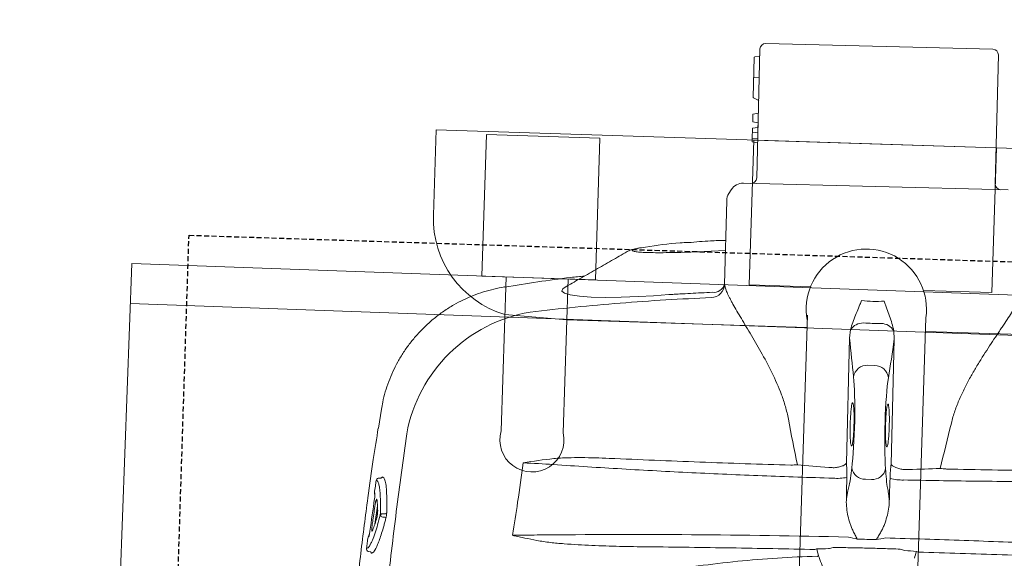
# Model space of a CAD drawing. Header units: millimetres. Extents: x 256680 to 410391, y -77299 to -22623.
# Tile 29 of 202: x 263967 to 264213, y -26259 to -26124. Entities that reach past the tile are written whole.
import ezdxf

# ---------------------------------------------------------------- set-up
doc = ezdxf.new("R2010")
doc.units = ezdxf.units.MM
doc.header["$LTSCALE"] = 2.5
doc.linetypes.add('11aa1PB-bd$0$11aa1PB-af$0$TRATTEGGIATA', pattern=[0.75, 0.5, -0.25])
for name, color, linetype, lineweight in [('CKD Equipments', 252, 'Continuous', 0), ('EQUIPMENT', 210, 'Continuous', 0), ('HATCH LIGHT', 250, 'Continuous', 0), ('K Equipment', 30, 'Continuous', 9)]:
    doc.layers.add(name, color=color, linetype=linetype, lineweight=lineweight)
doc.layers.add('FAINTEQUIP', color=253, linetype='Continuous')

# ---------------------------------------------------------------- blocks, each defined once
blk = doc.blocks.new('H-WASH')
at = {"layer": 'CKD Equipments', "color": 4}
for p, q in [((-20, 0), (-20, -40)), ((20, 0), (-20, 0)), ((20, -1), (-20, -1))]:
    blk.add_line(p, q, dxfattribs=at)
blk = doc.blocks.new('G$C62143A14')
at = {"linetype": 'Continuous', "lineweight": 0}
for p, q in [((142.09, 481.19), (198.78, 481.8)), ((140.7, 479.77), (141.05, 447.57)), ((140.7, 479.77), (140.72, 478.13)), ((200.55, 448.21), (200.2, 480.41)), ((139.33, 477.57), (139.43, 467.67)), ((139.48, 477.75), (140.59, 477.95)), ((139.38, 472.47), (140.78, 472.73)), ((139.56, 472.5), (139.58, 472.5)), ((139.53, 467.51), (140.74, 466.96)), ((140.84, 466.81), (140.88, 463.71)), ((140.88, 463.71), (139.53, 463.46)), ((139.53, 463.46), (139.55, 461.55)), ((140.9, 461.32), (139.55, 461.55)), ((140.91, 460.16), (139.57, 459.91)), ((139.57, 459.91), (139.6, 457.25)), ((140.9, 461.32), (140.91, 460.16)), ((140.93, 458.82), (139.58, 458.93)), ((140.94, 457.5), (139.6, 457.25)), ((139.6, 457.25), (139.61, 456.53)), ((140.96, 456.31), (139.61, 456.53)), ((203.83, 446.85), (137.8, 446.14)), ((134.81, 444.41), (134.24, 443.43)), ((133.76, 441.62), (133.99, 420.82)), ((113.93, 429.31), (112.94, 429.15)), ((130.32, 428.9), (133.9, 429.19)), ((79.21, 418.06), (79.21, 418.06)), ((165.81, 410.59), (165.64, 408.47)), ((176.8, 408.59), (176.59, 410.7)), ((165.64, 408.47), (165.98, 377.3)), ((177.13, 377.42), (176.8, 408.59)), ((170.42, 401.86), (172.16, 401.88)), ((49.55, 386.51), (49, 381.81)), ((49.57, 386.5), (49.57, 386.51)), ((170.85, 373.41), (172.34, 373.42)), ((48.88, 368.7), (48.87, 368.69)), ((49.39, 369.29), (49.5, 369.31)), ((50.37, 369.67), (50.78, 369.47)), ((49.44, 362.37), (48.95, 357.79)), ((50.85, 360.49), (51.48, 360.49)), ((51.33, 359.64), (50.86, 359.63)), ((47.71, 350.93), (47.62, 350.94)), ((47.68, 350.93), (48.05, 350.9))]:
    blk.add_line(p, q, dxfattribs=at)
at = {"linetype": 'Continuous', "lineweight": 0, "flags": 128}
for points in [[(139.47, 477.74), (139.47, 477.74), (139.48, 477.75)], [(94.26, 418.59), (93.66, 418.2), (93.46, 417.59), (94.13, 417.09), (95.62, 416.73), (97.89, 416.49), (100.81, 416.39), (104.33, 416.43), (108.32, 416.6), (112.67, 416.91), (116.39, 417.25), (120.19, 417.68), (120.19, 417.68), (120.19, 417.68)]]:
    blk.add_lwpolyline(points, dxfattribs=at)
at = {"linetype": 'Continuous', "lineweight": 0}
for centre, radius, start, end in [((198.8, 480.4), 1.4, 0.6162, 90.6162), ((142.1, 479.79), 1.4, 90.6162, 180.6162), ((139.5, 477.57), 0.175, 100.6162, 179.8134), ((140.55, 478.12), 0.175, 280.6162, 1.5356), ((139.61, 467.67), 0.175, 180.2997, 244.6825), ((140.67, 466.8), 0.175, 359.7298, 66.3191), ((139.65, 447.56), 1.4, 270.6162, 0.6162), ((201.95, 448.23), 1.4, 180.6162, 270.6162), ((137.83, 442.64), 3.5, 90.6162, 149.6525), ((137.26, 441.66), 3.5, 149.6525, 180.6162), ((130.52, 420.79), 3.47, 274.6644, 0.6066), ((131.16, 421.56), 2.92, 266.0995, 345.287), ((93.4, 375.11), 37.74, 101.688, 171.5562), ((169.03, 408.55), 3.81, 91.0104, 147.7315), ((173.41, 408.6), 3.81, 33.5009, 90.222), ((170.39, 398.41), 3.45, 89.4632, 172.6991), ((172.27, 398.43), 3.45, 8.5333, 91.7692), ((170.66, 376.8), 3.4, 192.1812, 273.2187), ((172.46, 376.82), 3.4, 268.0138, 349.0513), ((163.31, 386.4), 13.03, 267.8432, 282.7971), ((179.6, 386.55), 13.01, 258.4187, 273.3931), ((49.57, 368.62), 0.7, 105.1816, 173.5015), ((49.57, 368.62), 0.695, 105.2693, 173.8356), ((49.23, 365.55), 0.7, 173.3804, 218.7703), ((50.81, 359.83), 0.662, 86.742, 152.268), ((50.9, 360.34), 0.71, 196.8739, 266.2326), ((51.31, 359.28), 0.355, 16.969, 86.1806), ((51.49, 360.82), 0.331, 266.795, 332.1856), ((48.04, 354.42), 0.696, 128.4109, 174.5774), ((155.01, 366.47), 11.7, 289.4003, 291.6643), ((165.6, 356.38), 6.29, 203.4577, 206.904), ((188.33, 366.83), 11.7, 249.5682, 251.8322), ((47.76, 351.62), 0.697, 174.0499, 258.4519)]:
    blk.add_arc(centre, radius, start, end, dxfattribs=at)
for centre, major_axis, ratio, start_param, end_param in [((173.14, 540.75), (1.8, -166.89), 0.087489, 5.626486, 5.727956), ((166.46, 540.68), (1.8, -166.89), 0.087489, 0.555229, 0.6567), ((166.45, 386.94), (0.15, -14), 0.087489, 0.682539, 2.586364), ((176.46, 387.05), (0.15, -14), 0.087489, 3.696821, 5.600646), ((171.51, 381.35), (37.1, 0.4), 0.145844, 4.211758, 4.440687), ((172.59, 312.04), (0.89, -82.6), 0.087489, 3.824132, 3.871858), ((171.93, 312.03), (0.89, -82.6), 0.087489, 2.411328, 2.459054), ((171.51, 381.35), (37.1, 0.4), 0.145844, 4.984033, 5.21302), ((166.41, 381.34), (0.11, -10.5), 0.087489, 0.30744, 0.730265), ((176.62, 381.45), (0.11, -10.5), 0.087489, 5.55292, 5.975743), ((171.84, 350.64), (37.1, 0.4), 0.145844, 1.830411, 1.913269), ((171.84, 350.64), (37.1, 0.4), 0.145844, 1.228323, 1.311182)]:
    blk.add_ellipse(centre, major_axis=major_axis, ratio=ratio, start_param=start_param, end_param=end_param, dxfattribs=at)
for points, knots in [([(124.61, 430.86), (123.92, 430.81), (120.23, 430.56), (116.76, 429.87), (113.93, 429.31)], [0, 0, 0, 0, 0.187713, 1, 1, 1, 1]), ([(133.87, 431.73), (132.61, 431.65), (129.52, 431.46), (126.44, 431.07), (124.61, 430.84)], [0, 0, 0, 0, 0.406128, 1, 1, 1, 1]), ([(109.39, 428.05), (108.12, 427.23), (105.58, 425.64), (101.69, 423.22), (97.89, 420.88), (95.41, 419.35), (94.24, 418.63)], [0, 0, 0, 0, 0.253353, 0.510138, 0.769176, 1, 1, 1, 1]), ([(112.72, 429.1), (112.54, 429.08), (112.03, 428.98), (111.21, 428.78), (110.45, 428.55), (109.86, 428.32), (109.52, 428.12), (109.39, 428.05)], [0, 0, 0, 0, 0.100787, 0.407598, 0.731303, 0.895894, 1, 1, 1, 1]), ([(112.94, 429.15), (112.46, 429.05), (111.51, 428.84), (110.75, 428.57), (110.53, 428.34), (110.88, 428.16), (111.82, 428.04), (113.29, 427.99), (115.28, 427.99), (117.7, 428.06), (120.5, 428.19), (123.59, 428.37), (126.9, 428.61), (129.18, 428.8), (130.32, 428.9)], [0, 0, 0, 0, 0.082617, 0.165235, 0.248974, 0.332713, 0.416293, 0.499873, 0.583402, 0.66693, 0.750192, 0.833453, 0.916727, 1, 1, 1, 1]), ([(99.02, 421.57), (97.86, 421.41), (91.22, 420.48), (84.64, 419.17), (79.21, 418.1)], [0, 0, 0, 0, 0.174606, 1, 1, 1, 1]), ([(133.99, 420.82), (134, 420.37), (134.2, 419.77), (134.72, 418.63), (134.93, 418.21), (135.3, 417.53), (135.44, 417.29), (135.72, 416.8), (135.87, 416.55), (136.64, 415.25), (137.37, 414.09), (138.58, 412.21), (139, 411.55), (139.88, 410.19), (140.34, 409.49), (141.72, 407.33), (142.68, 405.82), (144.62, 402.65), (145.6, 400.98), (147.49, 397.46), (148.39, 395.64), (149.56, 392.78), (149.93, 391.81), (150.58, 389.81), (150.87, 388.79), (151.1, 387.73)], [0, 0, 0, 0, 0.125, 0.125, 0.1875, 0.1875, 0.21875, 0.21875, 0.25, 0.25, 0.375, 0.375, 0.4375, 0.4375, 0.5, 0.5, 0.625, 0.625, 0.75, 0.75, 0.875, 0.875, 0.9375, 0.9375, 1, 1, 1, 1]), ([(191.78, 388.17), (191.99, 389.22), (192.26, 390.25), (192.87, 392.28), (193.22, 393.28), (193.97, 395.21), (194.37, 396.15), (195.22, 398), (195.66, 398.9), (196.56, 400.66), (197.02, 401.53), (197.72, 402.8), (197.95, 403.22), (198.43, 404.05), (198.66, 404.46), (199.83, 406.48), (200.76, 408.01), (202.1, 410.19), (202.54, 410.89), (203.17, 411.93), (203.38, 412.27), (203.79, 412.93), (203.99, 413.25), (204.96, 414.85), (205.66, 416.01), (206.41, 417.33), (206.55, 417.58), (206.82, 418.08), (206.95, 418.32), (207.3, 419.01), (207.5, 419.42), (208, 420.56), (208.18, 421.17), (208.18, 421.59)], [0, 0, 0, 0, 0.0625, 0.0625, 0.125, 0.125, 0.1875, 0.1875, 0.25, 0.25, 0.3125, 0.3125, 0.34375, 0.34375, 0.375, 0.375, 0.5, 0.5, 0.5625, 0.5625, 0.59375, 0.59375, 0.625, 0.625, 0.75, 0.75, 0.78125, 0.78125, 0.8125, 0.8125, 0.875, 0.875, 1, 1, 1, 1]), ([(79.19, 418.13), (79.18, 418.13), (78.27, 417.99), (76.52, 417.53), (73.94, 416.74), (71.43, 415.74), (68.99, 414.57), (66.56, 413.17), (64.18, 411.55), (61.88, 409.7), (59.76, 407.69), (57.83, 405.55), (56.09, 403.3), (54.54, 400.95), (53.19, 398.52), (52.04, 396.03), (51.09, 393.49), (50.34, 390.91), (49.81, 388.58), (49.62, 387.11), (49.54, 386.51)], [0, 0, 0, 0, 0.001134, 0.05921, 0.117416, 0.175724, 0.234114, 0.292568, 0.357035, 0.420781, 0.483687, 0.545808, 0.607185, 0.667848, 0.727816, 0.787098, 0.845698, 0.903609, 0.960817, 1, 1, 1, 1]), ([(120.19, 417.68), (120.42, 417.7), (120.64, 417.73), (121.09, 417.77), (121.76, 417.84), (123.33, 417.99), (124.68, 418.11), (127.37, 418.36), (129.17, 418.51), (130.97, 418.65)], [0, 0, 0, 0, 0.0625, 0.0625, 0.125, 0.25, 0.5, 0.5, 1, 1, 1, 1]), ([(120.19, 417.68), (120.19, 417.68), (120.19, 417.68), (120.19, 417.68), (120.19, 417.68), (120.19, 417.68), (120.19, 417.68)], [0.00000000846, 0.00000000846, 0.00000000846, 0.00000000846, 0.000000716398, 0.000000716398, 0.000000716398, 0.000001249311, 0.000001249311, 0.000001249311, 0.000001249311]), ([(120.19, 417.68), (120.19, 417.68), (120.19, 417.68), (120.19, 417.68), (120.19, 417.68), (120.19, 417.68)], [0, 0, 0, 0, 0.051824, 0.658198, 1, 1, 1, 1]), ([(165.81, 410.59), (165.93, 411.21), (166.1, 411.82), (166.49, 413.03), (166.7, 413.63), (167.14, 414.84), (167.37, 415.44), (167.71, 416.36), (167.82, 416.67), (168.05, 417.29), (168.17, 417.6), (168.28, 417.91)], [0, 0, 0, 0, 0.25, 0.25, 0.5, 0.5, 0.75, 0.75, 0.875, 0.875, 1, 1, 1, 1]), ([(176.59, 410.7), (176.46, 411.32), (176.27, 411.93), (175.86, 413.13), (175.63, 413.72), (175.16, 414.92), (174.92, 415.52), (174.56, 416.44), (174.44, 416.74), (174.2, 417.36), (174.08, 417.67), (173.95, 417.97)], [0, 0, 0, 0, 0.25, 0.25, 0.5, 0.5, 0.75, 0.75, 0.875, 0.875, 1, 1, 1, 1]), ([(85.76, 412.06), (89.48, 412.63), (96.91, 413.75), (108.15, 415.16), (119.44, 416.38), (127.01, 417.01), (130.8, 417.33)], [0, 0, 0, 0, 0.249615, 0.499229, 0.749615, 1, 1, 1, 1]), ([(166.57, 386.94), (166.57, 387.36), (166.56, 388.38), (166.61, 389.91), (166.7, 391.28), (166.83, 392.15), (166.96, 392.47), (167.04, 392.27), (167.07, 392.2)], [0, 0, 0, 0, 0.132098, 0.323568, 0.515413, 0.707812, 0.900839, 1, 1, 1, 1]), ([(167.07, 392.2), (167.1, 392.16), (167.18, 392.04), (167.3, 391.21), (167.43, 389.83), (167.49, 388.32), (167.53, 386.73), (167.52, 385.13), (167.46, 383.53), (167.36, 382.28), (167.26, 381.9), (167.22, 381.72)], [0, 0, 0, 0, 0.060949, 0.185979, 0.310678, 0.434944, 0.512562, 0.636279, 0.760031, 0.884002, 1, 1, 1, 1]), ([(175.45, 390.08), (175.46, 390.33), (175.5, 391.09), (175.6, 391.91), (175.75, 392.47), (175.85, 392.32), (175.91, 392.24)], [0, 0, 0, 0, 0.138476, 0.425595, 0.712972, 1, 1, 1, 1]), ([(175.91, 392.24), (175.96, 392.05), (176.06, 391.67), (176.19, 390.43), (176.29, 388.84), (176.33, 387.27), (176.33, 385.7), (176.3, 384.2), (176.2, 382.87), (176.11, 382.1), (176.06, 381.99), (176.05, 381.98)], [0, 0, 0, 0, 0.12873, 0.257, 0.385042, 0.513035, 0.593354, 0.721934, 0.850956, 0.980313, 1, 1, 1, 1]), ([(175.39, 387.04), (175.39, 387.22), (175.39, 388.01), (175.4, 388.78), (175.42, 389.6), (175.44, 389.84), (175.45, 390.08)], [0, 0, 0, 0, 0.170805, 0.715603, 0.716948, 1, 1, 1, 1]), ([(167.22, 381.72), (167.21, 381.7), (167.16, 381.45), (167.05, 381.51), (166.89, 381.97), (166.74, 383.06), (166.63, 384.58), (166.58, 385.96), (166.57, 386.75), (166.57, 386.94)], [0, 0, 0, 0, 0.012552, 0.198689, 0.385047, 0.571255, 0.757017, 0.942123, 1, 1, 1, 1]), ([(176.05, 381.98), (176.01, 381.85), (175.91, 381.59), (175.76, 381.91), (175.61, 382.77), (175.49, 384.12), (175.42, 385.62), (175.4, 386.63), (175.39, 387.04)], [0, 0, 0, 0, 0.154069, 0.335329, 0.515993, 0.696154, 0.875965, 1, 1, 1, 1]), ([(48.93, 381.81), (48.6, 379.21), (47.9, 373.59), (47.04, 365.37), (46.3, 357.46), (45.69, 350.42), (45.11, 343.22), (44.57, 335.88), (44.05, 328.44), (43.55, 320.81), (43.08, 313.03), (42.64, 305.12), (42.26, 298.03), (41.95, 291.8), (41.68, 286.4), (41.42, 281.01), (41.15, 275.42), (40.92, 270.71), (40.72, 266.92), (40.56, 263.77), (40.38, 260.45), (40.21, 257.38), (40.08, 254.83), (39.98, 252.7), (39.9, 250.79), (39.84, 248.9), (39.83, 247.83), (39.91, 243.32)], [0, 0, 0, 0, 0.063316, 0.137046, 0.187379, 0.237747, 0.288072, 0.337874, 0.387718, 0.437523, 0.488782, 0.540075, 0.591317, 0.625909, 0.660493, 0.695746, 0.730982, 0.771161, 0.791716, 0.812265, 0.841912, 0.872106, 0.896195, 0.920292, 0.944907, 0.969526, 1, 1, 1, 1]), ([(50.21, 302.26), (50.81, 315.39), (51.6, 328.49), (53.06, 348.08), (53.59, 354.61), (54.76, 367.64), (55.39, 374.15), (56.07, 380.65)], [0, 0, 0, 0, 0.5, 0.5, 0.75, 0.75, 1, 1, 1, 1]), ([(92.96, 375.75), (93.53, 375.83), (94.1, 375.9), (95.25, 376.01), (95.82, 376.05), (97.55, 376.17), (98.7, 376.22), (102.15, 376.32), (104.46, 376.33), (106.77, 376.32)], [0, 0, 0, 0, 0.125, 0.125, 0.25, 0.25, 0.5, 0.5, 1, 1, 1, 1]), ([(106.77, 376.32), (114.3, 376.26), (121.85, 376.22), (136.97, 376.2), (144.55, 376.21), (152.13, 376.25)], [0, 0, 0, 0, 0.5, 0.5, 1, 1, 1, 1]), ([(152.13, 376.25), (152.42, 376.28), (152.7, 376.31), (153.25, 376.37), (153.51, 376.39), (153.76, 376.41)], [0, 0, 0, 0, 0.5, 0.5, 1, 1, 1, 1]), ([(163.29, 376.05), (163.66, 376.11), (164, 376.18), (164.64, 376.37), (164.91, 376.48), (165.39, 376.71), (165.58, 376.83), (165.79, 377.01), (165.85, 377.07), (165.91, 377.15), (165.93, 377.18), (165.96, 377.24), (165.97, 377.27), (165.98, 377.3)], [0, 0, 0, 0, 0.25, 0.25, 0.5, 0.5, 0.75, 0.75, 0.875, 0.875, 0.9375, 0.9375, 1, 1, 1, 1]), ([(165.98, 377.3), (166.01, 377.09), (166.03, 376.85), (166.08, 376.32), (166.1, 376.03), (166.14, 375.42), (166.16, 375.08), (166.18, 374.4), (166.19, 374.05), (166.2, 373.69)], [0, 0, 0, 0, 0.25, 0.25, 0.5, 0.5, 0.75, 0.75, 1, 1, 1, 1]), ([(176.99, 373.81), (176.99, 374.17), (176.99, 374.52), (177, 375.2), (177.01, 375.53), (177.04, 376.15), (177.05, 376.44), (177.09, 376.97), (177.11, 377.21), (177.13, 377.42)], [0, 0, 0, 0, 0.25, 0.25, 0.5, 0.5, 0.75, 0.75, 1, 1, 1, 1]), ([(179.85, 376.23), (179.48, 376.28), (179.13, 376.35), (178.5, 376.52), (178.22, 376.62), (177.73, 376.84), (177.54, 376.96), (177.33, 377.13), (177.27, 377.19), (177.2, 377.28), (177.18, 377.31), (177.15, 377.36), (177.14, 377.39), (177.13, 377.42)], [0, 0, 0, 0, 0.25, 0.25, 0.5, 0.5, 0.75, 0.75, 0.875, 0.875, 0.9375, 0.9375, 1, 1, 1, 1]), ([(250.28, 375.96), (244.6, 375.66), (238.88, 375.38), (227.37, 374.87), (221.57, 374.64), (209.88, 374.24), (204, 374.07), (192.2, 373.78), (186.29, 373.66), (180.37, 373.57)], [0, 0, 0, 0, 0.25, 0.25, 0.5, 0.5, 0.75, 0.75, 1, 1, 1, 1]), ([(189.37, 376.8), (189.62, 376.78), (189.89, 376.76), (190.43, 376.72), (190.71, 376.7), (191, 376.67)], [0, 0, 0, 0, 0.5, 0.5, 1, 1, 1, 1]), ([(191, 376.67), (198.59, 376.8), (206.17, 376.94), (221.3, 377.29), (228.84, 377.49), (236.37, 377.71)], [0, 0, 0, 0, 0.5, 0.5, 1, 1, 1, 1]), ([(162.82, 373.38), (156.9, 373.34), (151, 373.33), (139.22, 373.37), (133.34, 373.42), (121.64, 373.56), (115.82, 373.67), (104.29, 373.93), (98.57, 374.08), (92.89, 374.27)], [0, 0, 0, 0, 0.25, 0.25, 0.5, 0.5, 0.75, 0.75, 1, 1, 1, 1]), ([(166.3, 367.99), (166.33, 368.36), (166.37, 368.72), (166.45, 369.38), (166.49, 369.69), (166.61, 370.52), (166.7, 370.98), (166.79, 371.34)], [0, 0, 0, 0, 0.25, 0.25, 0.5, 0.5, 1, 1, 1, 1]), ([(176.45, 371.44), (176.55, 371.09), (176.65, 370.63), (176.79, 369.8), (176.83, 369.49), (176.93, 368.84), (176.97, 368.48), (177.01, 368.1)], [0, 0, 0, 0, 0.5, 0.5, 0.75, 0.75, 1, 1, 1, 1]), ([(48.88, 368.7), (48.82, 368.23), (48.77, 367.77), (48.72, 367.3), (48.66, 366.75), (48.59, 366.19), (48.53, 365.63)], [0, 0, 0, 0, 0.002, 0.002, 0.002, 0.004411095, 0.004411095, 0.004411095, 0.004411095]), ([(49.6, 367.67), (49.59, 367.74), (49.53, 368), (49.39, 368.32), (49.17, 368.7), (48.97, 368.7), (48.88, 368.7)], [0, 0, 0, 0, 0.074197, 0.28708, 0.641001, 1, 1, 1, 1]), ([(50.1, 369.38), (50.05, 369.37), (49.84, 369.35), (49.64, 369.33), (49.5, 369.31)], [0, 0, 0, 0, 0.205831, 1, 1, 1, 1]), ([(50.29, 369.5), (50.29, 369.5), (50.29, 369.5), (50.29, 369.49), (50.28, 369.48), (50.23, 369.43), (50.15, 369.38), (50.1, 369.38), (50.1, 369.38)], [0, 0, 0, 0, 0.014276, 0.209132, 0.380371, 0.579352, 0.841929, 1, 1, 1, 1]), ([(50.29, 369.5), (50.3, 369.54), (50.33, 369.64), (50.35, 369.66), (50.37, 369.67)], [0, 0, 0, 0, 0.370215, 1, 1, 1, 1]), ([(50.78, 369.47), (50.91, 369.23), (51.16, 368.75), (51.45, 367.18), (51.6, 365.66), (51.7, 364.15), (51.76, 362.77), (51.78, 361.37), (51.79, 360.67)], [0, 0, 0, 0, 0.21968, 0.439192, 0.658685, 0.696773, 0.849384, 1, 1, 1, 1]), ([(50.22, 360.13), (50.21, 360.96), (50.19, 362.64), (50.06, 364.8), (49.87, 366.58), (49.69, 367.32), (49.6, 367.67)], [0, 0, 0, 0, 0.240852, 0.487107, 0.75984, 1, 1, 1, 1]), ([(166.3, 367.99), (166.29, 367.33), (166.35, 366.67), (166.54, 365.37), (166.68, 364.73), (167.01, 363.45), (167.21, 362.82), (167.56, 361.88), (167.68, 361.57), (167.95, 360.96), (168.09, 360.66), (168.26, 360.37)], [0, 0, 0, 0, 0.25, 0.25, 0.5, 0.5, 0.75, 0.75, 0.875, 0.875, 1, 1, 1, 1]), ([(175.21, 360.44), (175.38, 360.74), (175.52, 361.04), (175.77, 361.66), (175.89, 361.97), (176.21, 362.91), (176.4, 363.55), (176.7, 364.83), (176.83, 365.48), (176.99, 366.78), (177.04, 367.44), (177.01, 368.1)], [0, 0, 0, 0, 0.125, 0.125, 0.25, 0.25, 0.5, 0.5, 0.75, 0.75, 1, 1, 1, 1]), ([(48.64, 365.54), (48.66, 365.53), (48.67, 365.47), (48.69, 365.36), (48.69, 365.31), (48.69, 365.21), (48.69, 365.15), (48.69, 365.02), (48.69, 364.96), (48.68, 364.81), (48.68, 364.74), (48.66, 364.5), (48.65, 364.33), (48.63, 364.16)], [0, 0, 0, 0, 0.25, 0.25, 0.375, 0.375, 0.5, 0.5, 0.625, 0.625, 0.75, 0.75, 1, 1, 1, 1]), ([(48.84, 362.72), (48.86, 362.83), (48.87, 362.94), (48.9, 363.16), (48.92, 363.26), (48.95, 363.45), (48.97, 363.55), (49.01, 363.71), (49.02, 363.78), (49.08, 363.96), (49.11, 364.04), (49.16, 364.08), (49.17, 364.08), (49.2, 364.05), (49.21, 364.03), (49.21, 363.99)], [0, 0, 0, 0, 0.125, 0.125, 0.25, 0.25, 0.375, 0.375, 0.5, 0.5, 0.75, 0.75, 0.875, 0.875, 1, 1, 1, 1]), ([(49.21, 363.99), (49.25, 363.83), (49.29, 363.65), (49.35, 363.26), (49.38, 363.04), (49.45, 362.33), (49.49, 361.79), (49.52, 361.18)], [0, 0, 0, 0, 0.25, 0.25, 0.5, 0.5, 1, 1, 1, 1]), ([(48.27, 357.44), (48.32, 357.9), (48.37, 358.37), (48.42, 358.83), (48.56, 360.13), (48.7, 361.42), (48.84, 362.72)], [0, 0, 0, 0, 0.002, 0.002, 0.002, 0.00758254, 0.00758254, 0.00758254, 0.00758254]), ([(49.52, 361.18), (49.52, 361.11), (49.52, 361.04), (49.52, 360.88), (49.52, 360.79), (49.51, 360.61), (49.5, 360.52), (49.49, 360.32), (49.48, 360.23), (49.46, 360.03), (49.45, 359.93), (49.42, 359.74), (49.41, 359.64), (49.38, 359.46), (49.36, 359.38), (49.33, 359.22), (49.31, 359.14), (49.3, 359.08)], [0, 0, 0, 0, 0.125, 0.125, 0.25, 0.25, 0.375, 0.375, 0.5, 0.5, 0.625, 0.625, 0.75, 0.75, 0.875, 0.875, 1, 1, 1, 1]), ([(48.01, 352.76), (48.15, 353.07), (48.49, 353.78), (49.05, 355.5), (49.64, 357.64), (50.03, 359.3), (50.22, 360.13)], [0, 0, 0, 0, 0.220226, 0.504612, 0.749666, 1, 1, 1, 1]), ([(51.65, 359.39), (51.61, 359.21), (51.57, 359.04), (51.49, 358.69), (51.37, 358.18), (51.25, 357.69), (51.02, 356.75), (50.86, 356.15), (50.56, 355.04), (50.4, 354.53), (50.1, 353.57), (49.95, 353.14), (49.52, 351.99), (49.25, 351.42), (48.94, 350.94), (48.88, 350.86), (48.76, 350.72), (48.7, 350.66), (48.53, 350.54), (48.43, 350.5), (48.33, 350.52)], [0, 0, 0, 0, 0.03125, 0.03125, 0.0625, 0.125, 0.125, 0.25, 0.25, 0.375, 0.375, 0.5, 0.5, 0.75, 0.75, 0.8125, 0.8125, 0.875, 0.875, 1, 1, 1, 1]), ([(49.3, 359.08), (49.22, 358.75), (49.13, 358.45), (48.97, 357.88), (48.89, 357.61), (48.66, 356.87), (48.5, 356.46), (48.36, 356.13)], [0, 0, 0, 0, 0.25, 0.25, 0.5, 0.5, 1, 1, 1, 1]), ([(51.79, 360.67), (51.79, 360.58), (51.79, 360.47), (51.77, 360.25), (51.76, 360.14), (51.74, 359.91), (51.72, 359.79), (51.69, 359.58), (51.67, 359.48), (51.65, 359.39)], [0, 0, 0, 0, 0.25, 0.25, 0.5, 0.5, 0.75, 0.75, 1, 1, 1, 1]), ([(89.48, 356.56), (102.2, 357.15), (115.02, 357.64), (140.91, 358.4), (153.96, 358.68), (167.14, 358.84)], [0, 0, 0, 0, 0.5, 0.5, 1, 1, 1, 1]), ([(168.26, 360.37), (168.45, 360.04), (168.64, 359.71), (169.01, 359.06), (169.19, 358.73), (169.38, 358.4)], [0, 0, 0, 0, 0.5, 0.5, 1, 1, 1, 1]), ([(175.21, 360.44), (175.03, 360.11), (174.85, 359.78), (174.49, 359.11), (174.32, 358.78), (174.14, 358.45)], [0, 0, 0, 0, 0.5, 0.5, 1, 1, 1, 1]), ([(176.37, 358.94), (182.93, 359), (189.47, 359.03), (199.27, 359.03), (202.53, 359.03), (209.05, 359), (212.31, 358.99), (218.81, 358.93), (222.06, 358.9), (228.52, 358.82), (231.74, 358.78), (241.38, 358.62), (247.76, 358.49), (254.1, 358.33)], [0, 0, 0, 0, 0.25, 0.25, 0.375, 0.375, 0.5, 0.5, 0.625, 0.625, 0.75, 0.75, 1, 1, 1, 1]), ([(48.36, 356.13), (48.33, 356.05), (48.29, 356.03), (48.26, 356.07), (48.25, 356.1), (48.23, 356.17), (48.22, 356.23), (48.22, 356.36), (48.21, 356.43), (48.21, 356.6), (48.22, 356.69), (48.22, 356.89), (48.23, 357), (48.25, 357.22), (48.26, 357.33), (48.27, 357.44)], [0, 0, 0, 0, 0.25, 0.25, 0.375, 0.375, 0.5, 0.5, 0.625, 0.625, 0.75, 0.75, 0.875, 0.875, 1, 1, 1, 1]), ([(83.55, 356.23), (83.51, 356.25), (83.46, 356.26), (83.42, 356.27), (83.41, 356.28), (83.41, 356.28), (83.4, 356.28)], [0, 0, 0, 0, 0.0001941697, 0.0001941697, 0.0001941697, 0.0002311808, 0.0002311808, 0.0002311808, 0.0002311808]), ([(180.14, 356.29), (178.75, 356.29), (177.36, 356.29), (174.57, 356.28), (171.78, 356.26), (168.99, 356.22), (166.21, 356.17), (164.81, 356.14), (163.42, 356.11)], [0, 0, 0, 0, 0.25, 0.25, 0.5, 0.75, 0.75, 1, 1, 1, 1]), ([(47.35, 354.48), (47.3, 354.02), (47.25, 353.55), (47.21, 353.09), (47.16, 352.63), (47.11, 352.16), (47.07, 351.7)], [0, 0, 0, 0, 0.002, 0.002, 0.002, 0.003999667, 0.003999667, 0.003999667, 0.003999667]), ([(47.76, 355.99), (47.74, 355.82), (47.72, 355.65), (47.69, 355.41), (47.68, 355.33), (47.65, 355.19), (47.64, 355.12), (47.61, 354.99), (47.6, 354.93), (47.57, 354.82), (47.56, 354.77), (47.52, 354.65), (47.5, 354.6), (47.48, 354.58)], [0, 0, 0, 0, 0.25, 0.25, 0.375, 0.375, 0.5, 0.5, 0.625, 0.625, 0.75, 0.75, 1, 1, 1, 1]), ([(89.45, 355.2), (88.46, 355.35), (87.48, 355.52), (86, 355.77), (85.51, 355.86), (84.77, 355.99), (84.53, 356.03), (84.16, 356.1), (84.04, 356.13), (83.85, 356.16), (83.79, 356.17), (83.67, 356.2), (83.61, 356.21), (83.55, 356.23)], [0, 0, 0, 0, 0.5, 0.5, 0.75, 0.75, 0.875, 0.875, 0.9375, 0.9375, 0.96875, 0.96875, 1, 1, 1, 1]), ([(117.12, 354.6), (114.8, 354.54), (112.49, 354.49), (107.86, 354.43), (105.55, 354.42), (100.93, 354.46), (98.63, 354.5), (95.17, 354.66), (94.02, 354.72), (92.3, 354.86), (91.73, 354.91), (90.59, 355.04), (90.02, 355.11), (89.45, 355.2)], [0, 0, 0, 0, 0.25, 0.25, 0.5, 0.5, 0.75, 0.75, 0.875, 0.875, 0.9375, 0.9375, 1, 1, 1, 1]), ([(158.9, 355.44), (151.92, 355.34), (144.94, 355.22), (131.01, 354.94), (124.06, 354.78), (117.12, 354.6)], [0, 0, 0, 0, 0.5, 0.5, 1, 1, 1, 1]), ([(226.5, 355.78), (219.55, 355.81), (212.59, 355.82), (198.65, 355.8), (191.67, 355.77), (184.68, 355.72)], [0, 0, 0, 0, 0.5, 0.5, 1, 1, 1, 1]), ([(47.07, 351.7), (47.19, 351.73), (47.44, 351.79), (47.76, 352.19), (47.97, 352.67), (48.01, 352.76)], [0, 0, 0, 0, 0.4433, 0.896253, 1, 1, 1, 1]), ([(82.05, 338.49), (88.31, 340.43), (94.62, 342.26), (104.17, 344.77), (107.37, 345.57), (113.78, 347.08), (117, 347.79), (126.68, 349.77), (133.19, 350.9), (143.02, 352.25), (146.31, 352.64), (152.9, 353.29), (156.2, 353.56), (159.5, 353.76)], [0, 0, 0, 0, 0.25, 0.25, 0.375, 0.375, 0.5, 0.5, 0.75, 0.75, 0.875, 0.875, 1, 1, 1, 1]), ([(159.99, 353.53), (160.13, 353.19), (160.28, 352.84), (160.43, 352.5), (160.72, 351.82), (161.01, 351.14), (161.3, 350.47), (161.59, 349.79), (161.88, 349.11), (162.18, 348.43), (162.47, 347.76), (162.76, 347.08), (163.05, 346.4)], [0.0002616, 0.0002616, 0.0002616, 0.0002616, 0.00188464, 0.00188464, 0.00188464, 0.00508207, 0.00508207, 0.00508207, 0.00827951, 0.00827951, 0.00827951, 0.01147698, 0.01147698, 0.01147698, 0.01147698]), ([(48.05, 350.9), (48.08, 350.89), (48.15, 350.88), (48.22, 350.82), (48.27, 350.76), (48.29, 350.71), (48.29, 350.69), (48.29, 350.69), (48.29, 350.69)], [0, 0, 0, 0, 0.175463, 0.400939, 0.589495, 0.747071, 0.890518, 1, 1, 1, 1]), ([(48.33, 350.52), (48.33, 350.53), (48.31, 350.55), (48.29, 350.61), (48.29, 350.69), (48.29, 350.69)], [0, 0, 0, 0, 0.3650586, 0.9797373, 1, 1, 1, 1])]:
    blk.add_open_spline(points, degree=3, knots=knots, dxfattribs=at)
for points in [[(168.28, 417.91), (169.23, 417.87), (171.12, 417.79), (173.01, 417.91), (173.95, 417.97)], [(173.39, 412.41), (172.66, 412.38), (171.18, 412.32), (169.7, 412.35), (168.97, 412.37)], [(151.1, 387.73), (151.95, 383.95), (152.83, 380.18), (153.76, 376.41)], [(189.37, 376.8), (190.22, 380.58), (191.02, 384.37), (191.78, 388.17)], [(161.61, 376.03), (161.97, 376.02), (162.34, 376.01), (162.7, 375.99)], [(162.7, 375.99), (162.9, 375.98), (163.09, 376), (163.29, 376.05)], [(179.85, 376.23), (180.04, 376.18), (180.24, 376.17), (180.44, 376.18)], [(180.44, 376.18), (180.8, 376.21), (181.16, 376.23), (181.52, 376.25)], [(84.34, 364.56), (84.74, 367.84), (85.09, 371.14), (85.4, 374.43)], [(85.4, 374.43), (87.9, 374.93), (90.42, 375.4), (92.96, 375.75)], [(92.89, 374.27), (90.43, 374.34), (87.93, 374.4), (85.4, 374.43)], [(166.2, 373.69), (166.23, 371.79), (166.27, 369.89), (166.3, 367.99)], [(177.01, 368.1), (177, 370.01), (177, 371.91), (176.99, 373.81)], [(48.63, 364.16), (48.33, 361.44), (48.04, 358.72), (47.76, 355.99)], [(48.53, 365.63), (48.57, 365.61), (48.61, 365.59), (48.64, 365.54)], [(83.4, 356.28), (83.73, 359.04), (84.04, 361.8), (84.34, 364.56)], [(167.14, 358.84), (167.88, 358.69), (168.63, 358.54), (169.38, 358.4)], [(176.37, 358.94), (175.63, 358.77), (174.88, 358.61), (174.14, 358.45)], [(83.4, 356.28), (85.44, 356.36), (87.47, 356.46), (89.48, 356.56)], [(174.14, 358.45), (172.55, 358.44), (170.97, 358.42), (169.38, 358.4)], [(181.31, 355.97), (180.93, 356.08), (180.54, 356.19), (180.14, 356.29)], [(47.48, 354.58), (47.43, 354.53), (47.39, 354.5), (47.35, 354.48)], [(159.33, 355.6), (159.52, 355.05), (159.71, 354.5), (159.83, 353.87)], [(159.5, 353.76), (159.55, 353.75), (159.61, 353.75), (159.65, 353.78)], [(159.65, 353.78), (159.71, 353.81), (159.77, 353.84), (159.83, 353.87)], [(163.42, 356.11), (163.03, 356), (162.64, 355.89), (162.26, 355.77)], [(183.79, 354.13), (183.89, 354.76), (184.07, 355.32), (184.25, 355.87)]]:
    blk.add_open_spline(points, degree=3, dxfattribs=at)
at = {"layer": 'EQUIPMENT'}
for p, q in [((79.6, 382.18), (79.45, 420.64)), ((79.6, 382.18), (79.45, 420.64)), ((79.49, 411.25), (94.99, 410.49)), ((79.49, 411.25), (94.99, 410.49))]:
    blk.add_line(p, q, dxfattribs=at)
blk.add_lwpolyline([(255.93, 413.33, 0.294125), (270.5, 436.14), (270.42, 457.48), (60.67, 456.7), (60.75, 435.36, 0.340822), (79.49, 411.25)], format="xyb", dxfattribs=at)
blk.add_lwpolyline([(255.93, 413.33, 0.294125), (270.5, 436.14), (270.42, 457.48), (60.67, 456.7), (60.75, 435.36, 0.340822), (79.49, 411.25)], format="xyb", dxfattribs=at)
blk.add_lwpolyline([(255.93, 413.33, 0.294125), (270.5, 436.14), (270.42, 457.48), (60.67, 456.7), (60.75, 435.36, 0.340822), (79.49, 411.25)], format="xyb", dxfattribs=at)
blk.add_lwpolyline([(255.93, 413.33, 0.294125), (270.5, 436.14), (270.42, 457.48), (60.67, 456.7), (60.75, 435.36, 0.340822), (79.49, 411.25)], format="xyb", dxfattribs=at)
blk.add_lwpolyline([(255.93, 413.33, 0.294125), (270.5, 436.14), (270.42, 457.48), (60.67, 456.7), (60.75, 435.36, 0.340822), (79.49, 411.25)], format="xyb", dxfattribs=at)
blk.add_lwpolyline([(255.93, 413.33, 0.294125), (270.5, 436.14), (270.42, 457.48), (60.67, 456.7), (60.75, 435.36, 0.340822), (79.49, 411.25)], format="xyb", dxfattribs=at)
blk.add_lwpolyline([(255.93, 413.33, 0.294125), (270.5, 436.14), (270.42, 457.48), (60.67, 456.7), (60.75, 435.36, 0.340822), (79.49, 411.25)], format="xyb", dxfattribs=at)
blk.add_lwpolyline([(255.93, 413.33, 0.294125), (270.5, 436.14), (270.42, 457.48), (60.67, 456.7), (60.75, 435.36, 0.340822), (79.49, 411.25)], format="xyb", dxfattribs=at)
for points in [[(183.65, 421.03), (200.7, 421.09), (200.57, 457.22), (139.97, 457), (140.1, 420.87), (155.46, 420.92)], [(183.65, 421.03), (200.7, 421.09), (200.57, 457.22), (139.97, 457), (140.1, 420.87), (155.46, 420.92)], [(183.65, 421.03), (200.7, 421.09), (200.57, 457.22), (139.97, 457), (140.1, 420.87), (155.46, 420.92)], [(183.65, 421.03), (200.7, 421.09), (200.57, 457.22), (139.97, 457), (140.1, 420.87), (155.46, 420.92)], [(183.65, 421.03), (200.7, 421.09), (200.57, 457.22), (139.97, 457), (140.1, 420.87), (155.46, 420.92)], [(183.65, 421.03), (200.7, 421.09), (200.57, 457.22), (139.97, 457), (140.1, 420.87), (155.46, 420.92)], [(183.65, 421.03), (200.7, 421.09), (200.57, 457.22), (139.97, 457), (140.1, 420.87), (155.46, 420.92)], [(183.65, 421.03), (200.7, 421.09), (200.57, 457.22), (139.97, 457), (140.1, 420.87), (155.46, 420.92)], [(95.09, 382.23), (94.95, 420.7)], [(95.09, 382.23), (94.95, 420.7)], [(95.09, 382.23), (94.95, 420.7)], [(95.09, 382.23), (94.95, 420.7)], [(95.09, 382.23), (94.95, 420.7)], [(95.09, 382.23), (94.95, 420.7)], [(95.09, 382.23), (94.95, 420.7)], [(95.09, 382.23), (94.95, 420.7)], [(155.51, 254.39), (154.92, 413.78)], [(155.51, 254.39), (154.92, 413.78)], [(155.51, 254.39), (154.92, 413.78)], [(155.51, 254.39), (154.92, 413.78)], [(155.51, 254.39), (154.92, 413.78)], [(155.51, 254.39), (154.92, 413.78)], [(155.51, 254.39), (154.92, 413.78)], [(155.51, 254.39), (154.92, 413.78)], [(184.49, 414.24), (185.08, 255.99)], [(184.49, 414.24), (185.08, 255.99)], [(184.49, 414.24), (185.08, 255.99)], [(184.49, 414.24), (185.08, 255.99)], [(184.49, 414.24), (185.08, 255.99)], [(184.49, 414.24), (185.08, 255.99)], [(184.49, 414.24), (185.08, 255.99)], [(184.49, 414.24), (185.08, 255.99)], [(94.99, 410.49), (154.93, 410.71)], [(94.99, 410.49), (154.93, 410.71)], [(94.99, 410.49), (154.93, 410.71)], [(94.99, 410.49), (154.93, 410.71)], [(94.99, 410.49), (154.93, 410.71)], [(94.99, 410.49), (154.93, 410.71)], [(94.99, 410.49), (154.93, 410.71)], [(94.99, 410.49), (154.93, 410.71)], [(184.5, 410.82), (240.44, 411.03)], [(184.5, 410.82), (240.44, 411.03)], [(184.5, 410.82), (240.44, 411.03)], [(184.5, 410.82), (240.44, 411.03)], [(184.5, 410.82), (240.44, 411.03)], [(184.5, 410.82), (240.44, 411.03)], [(184.5, 410.82), (240.44, 411.03)], [(184.5, 410.82), (240.44, 411.03)]]:
    blk.add_lwpolyline(points, dxfattribs=at)
blk.add_lwpolyline([(73.4, 420.62), (101.73, 420.72), (101.6, 456.07), (73.27, 455.96)], close=True, dxfattribs=at)
blk.add_lwpolyline([(73.4, 420.62), (101.73, 420.72), (101.6, 456.07), (73.27, 455.96)], close=True, dxfattribs=at)
blk.add_lwpolyline([(73.4, 420.62), (101.73, 420.72), (101.6, 456.07), (73.27, 455.96)], close=True, dxfattribs=at)
blk.add_lwpolyline([(73.4, 420.62), (101.73, 420.72), (101.6, 456.07), (73.27, 455.96)], close=True, dxfattribs=at)
blk.add_lwpolyline([(73.4, 420.62), (101.73, 420.72), (101.6, 456.07), (73.27, 455.96)], close=True, dxfattribs=at)
blk.add_lwpolyline([(73.4, 420.62), (101.73, 420.72), (101.6, 456.07), (73.27, 455.96)], close=True, dxfattribs=at)
blk.add_lwpolyline([(73.4, 420.62), (101.73, 420.72), (101.6, 456.07), (73.27, 455.96)], close=True, dxfattribs=at)
blk.add_lwpolyline([(73.4, 420.62), (101.73, 420.72), (101.6, 456.07), (73.27, 455.96)], close=True, dxfattribs=at)
for centre, radius, start, end in [((169.57, 415.84), 15, 353.8395, 192.3466), ((169.57, 415.84), 15, 353.8395, 192.3466), ((169.57, 415.84), 15, 353.8395, 192.3466), ((169.57, 415.84), 15, 353.8395, 192.3466), ((169.57, 415.84), 15, 353.8395, 192.3466), ((169.57, 415.84), 15, 353.8395, 192.3466), ((169.57, 415.84), 15, 353.8395, 192.3466), ((169.57, 415.84), 15, 353.8395, 192.3466), ((87.35, 380.22), 8, 165.8268, 14.5999), ((87.35, 380.22), 8, 165.8268, 14.5999), ((87.35, 380.22), 8, 165.8268, 14.5999), ((87.35, 380.22), 8, 165.8268, 14.5999), ((87.35, 380.22), 8, 165.8268, 14.5999), ((87.35, 380.22), 8, 165.8268, 14.5999), ((87.35, 380.22), 8, 165.8268, 14.5999), ((87.35, 380.22), 8, 165.8268, 14.5999)]:
    blk.add_arc(centre, radius, start, end, dxfattribs=at)
at = {"layer": 'FAINTEQUIP', "color": 4, "linetype": '11aa1PB-bd$0$11aa1PB-af$0$TRATTEGGIATA'}
blk.add_lwpolyline([(337, 429.45), (338.5, 25.45), (1.5, 24.2), (0, 428.19), (337, 429.45)], dxfattribs=at)

msp = doc.modelspace()

# ---------------------------------------------------------------- hatches: boundary and pattern name
at = {"layer": 'HATCH LIGHT', "true_color": 0x636466}
h = msp.add_hatch(dxfattribs=at)
h.set_pattern_fill('ANSI32', color=251, scale=6)
h.set_pattern_definition([(45, (193310.04, -46725.026), (-40.411153, 40.411153), []), (45, (193336.98, -46725.026), (-40.411153, 40.411153), [])])
h.paths.add_polyline_path([(270452.88, -32589.97), (270258.94, -32638.82), (270440.48, -33359.69), (257887.83, -33359.58, -0.000263), (257873.3, -33559.58), (270697.09, -33559.7)])
h.paths.add_polyline_path([(258301.77, -25157.06), (258101.69, -25157.06, -0.011972), (257620.47, -34256.03), (257821.06, -34256.03, 0.01196)])
h.paths.add_polyline_path([(258285.4, -25697.6), (267964.34, -26046.56, 0.003501), (268458.41, -26800.64), (268626.04, -26691.53), (268075.93, -25850.46), (258291.63, -25497.7, -0.000262)])
h = msp.add_hatch(dxfattribs=at)
h.set_pattern_fill('ANSI36', color=251, scale=7)
h.set_pattern_definition([(45, (193310.04, -46725.026), (11.786586, 43.2174826), [55.5625, -11.1125, 0, -11.1125])])
h.paths.add_polyline_path([(264410.44, -26788.95), (265349.82, -26822.82), (265377.57, -26053.37), (267908.63, -26144.62), (268375.15, -26856.03), (268458.41, -26800.64, -0.003501), (267964.34, -26046.56), (264911.47, -25936.69, -0.403697), (265297.06, -26336.43, -1), (264497.06, -26336.43, -0.424809), (264911.47, -25936.69), (261078.94, -25798.4), (261075.34, -25898.26), (264438.18, -26019.5)])

# ---------------------------------------------------------------- block references
at = {"layer": 'CKD Equipments', "ltscale": 0.25, "rotation": 357.9373069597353}
msp.add_blockref('G$C62143A14', (263993.89, -26605.95), dxfattribs=at)
at = {"layer": 'K Equipment', "xscale": 10, "yscale": 10, "zscale": 10, "rotation": 357.9351876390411}
msp.add_blockref('H-WASH', (264194.88, -26192.28), dxfattribs=at)

doc.saveas('drawing.dxf')
